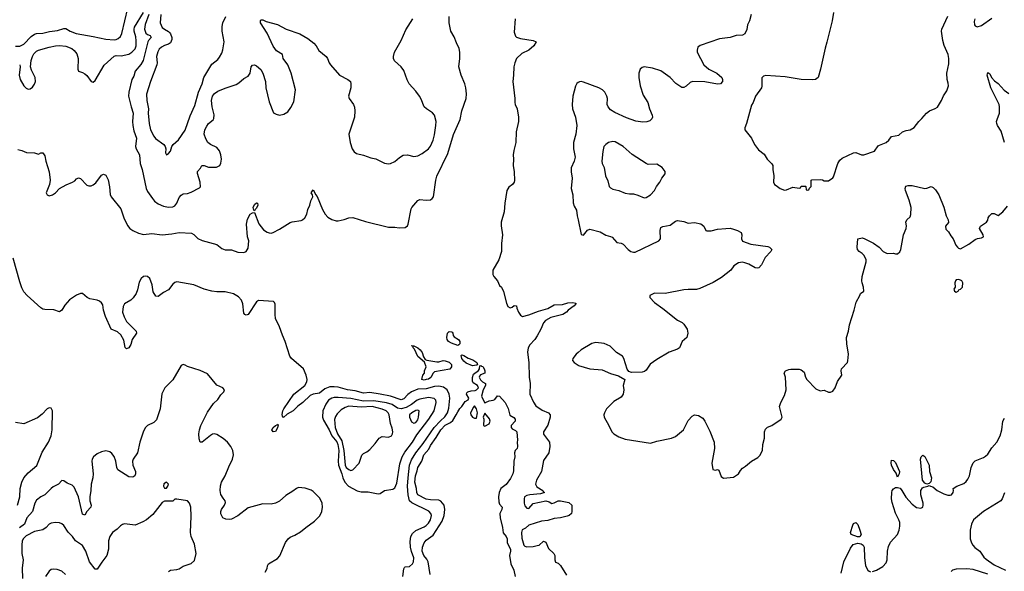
# Model space of a CAD drawing. Header units: inches. Extents: x 2001573 to 2220545, y 644482 to 846830.
# Tile 221 of 256: x 2094669 to 2104068, y 712599 to 717860. Entities that reach past the tile are written whole.
import ezdxf

# ---------------------------------------------------------------- set-up
doc = ezdxf.new("R2010")
doc.units = ezdxf.units.IN
doc.header["$MEASUREMENT"] = 0
doc.layers.add('C0791', color=7, linetype='Continuous')
doc.layers.add('C1701', color=7, linetype='Continuous')

msp = doc.modelspace()

# ---------------------------------------------------------------- linework, layer by layer
at = {"layer": 'C0791', "color": 5}
for points, elevation in [([(2094630, 717609.2), (2094670, 717608.2), (2094710, 717627.9), (2094780, 717700), (2094810, 717721.2), (2094830, 717728.3), (2094890, 717732), (2094952.6, 717747.4), (2095030, 717757.8), (2095090, 717776.5), (2095110, 717775.8), (2095151.6, 717750), (2095208.2, 717730), (2095370, 717701.6), (2095490, 717673.4), (2095570, 717667.8), (2095590, 717670.8), (2095610, 717681.5), (2095630, 717701.1), (2095645.6, 717730), (2095701, 717970)], 340), ([(2094668.9, 717430), (2094674.9, 717410), (2094664.6, 717330), (2094673.7, 717290), (2094710, 717228), (2094730, 717208.2), (2094750, 717197.1), (2094770, 717200.4), (2094790, 717217.6), (2094810, 717244.4), (2094819.8, 717270), (2094817.1, 717310), (2094780.3, 717380.3), (2094772.2, 717410), (2094778.5, 717470), (2094791.3, 717510), (2094804.9, 717535.1), (2094830, 717559.7), (2094850, 717569.1), (2094950, 717599.3), (2095012.3, 717612.3), (2095050, 717615), (2095109, 717609), (2095165.3, 717585.3), (2095190, 717565.5), (2095213.7, 717533.7), (2095227.4, 717490), (2095224, 717390), (2095230.7, 717370.7), (2095270, 717357.3), (2095290, 717344.9), (2095310, 717327.3), (2095350, 717270.8), (2095370, 717264.9), (2095390, 717279.1), (2095474.1, 717425.9), (2095570, 717512.2), (2095590, 717518.4), (2095636.7, 717516.7), (2095710, 717531.7), (2095739.4, 717550), (2095770, 717583.8), (2095779.7, 717610), (2095782.4, 717657.6), (2095778.3, 717698.3), (2095762.7, 717750), (2095761.3, 717770), (2095766.1, 717790), (2095849.9, 717930)], 320), ([(2095900.6, 717910), (2095866.3, 717813.7), (2095859.4, 717770), (2095873.5, 717733.5), (2095890, 717719.2), (2095913.4, 717710), (2095924.5, 717690), (2095898.1, 717661.9), (2095891.4, 717648.6), (2095848.4, 717470), (2095826.6, 717433.4), (2095772.5, 717370), (2095757.2, 717322.8), (2095740.2, 717290), (2095712.1, 717170), (2095709.2, 717130), (2095732.3, 717030), (2095751.3, 716970), (2095746.4, 716890), (2095748.7, 716850), (2095759.8, 716799.8), (2095783.9, 716730), (2095774.9, 716650), (2095780.3, 716630), (2095811.5, 716571.5), (2095818.9, 716490), (2095837.1, 716430), (2095877.8, 716250), (2095890, 716223.1), (2095935.3, 716155.3), (2095957, 716130), (2095990, 716103.6), (2096041.4, 716081.4), (2096090, 716071.1), (2096130, 716076.5), (2096150, 716085.4), (2096169.9, 716110.1), (2096190, 716165.7), (2096210, 716188.1), (2096230, 716198.6), (2096270, 716203.2), (2096304.9, 716215.1), (2096384.5, 716255.5), (2096394.2, 716265.8), (2096392.2, 716310), (2096365.2, 716394.8), (2096367.6, 716412.4), (2096395.1, 716444.9), (2096409.3, 716470), (2096430, 716468.4), (2096470, 716454), (2096547.1, 716452.9), (2096578, 716470), (2096588.4, 716491.6), (2096594, 716530), (2096589.8, 716570), (2096575, 716610), (2096550, 716642.6), (2096489.5, 716670), (2096464.2, 716690), (2096444.7, 716724.7), (2096430.7, 716770), (2096437.4, 716810), (2096454.4, 716845.6), (2096470.7, 716869.3), (2096515.7, 716904.3), (2096523.3, 716916.7), (2096525.5, 716954.5), (2096507.4, 717030), (2096501.2, 717090), (2096509.1, 717130), (2096530, 717156.5), (2096560.9, 717179.1), (2096630, 717208.9), (2096736.3, 717243.7), (2096762, 717258), (2096810, 717298), (2096850, 717320.7), (2096868.1, 717351.9), (2096879.5, 717410), (2096890, 717426.8), (2096910, 717430.5), (2096930, 717421.6), (2096970, 717385.5), (2096990.2, 717350.2), (2097014.6, 717270), (2097019, 717210), (2097050, 717078), (2097093.4, 716973.4), (2097118.5, 716958.5), (2097150, 716950.7), (2097190, 716959.1), (2097230, 716982), (2097257, 717023), (2097284.6, 717075.4), (2097301.7, 717190), (2097259.7, 717350), (2097228, 717430), (2097182.9, 717490), (2097177.2, 717530), (2097122, 717562), (2097087.9, 717607.9), (2097030.5, 717730.5), (2096968.5, 717830), (2096966.3, 717850), (2096970, 717858.8), (2096990, 717858.4), (2097022.7, 717842.7), (2097130, 717814), (2097212.4, 717770), (2097344.3, 717724.3), (2097420.9, 717680.9), (2097476.7, 717636.7), (2097500.3, 717610), (2097525.8, 717565.8), (2097594.4, 717510), (2097608.5, 717490), (2097623, 717450), (2097635.5, 717430), (2097723, 717330), (2097802.8, 717290), (2097825.5, 717270), (2097830.4, 717250), (2097828.7, 717210), (2097808, 717130), (2097813.4, 717110), (2097857.1, 717050), (2097865.5, 717025.5), (2097868.9, 716990), (2097863.6, 716930), (2097810.4, 716770), (2097822.4, 716690), (2097843, 716630), (2097861.1, 716601.1), (2097885.3, 716585.3), (2097950, 716568.4), (2098022.3, 716542.3), (2098070, 716532.4), (2098150, 716492.2), (2098190, 716485.3), (2098210, 716488.5), (2098250, 716506.7), (2098294.1, 716545.9), (2098330, 716568.5), (2098369.6, 716570.4), (2098430, 716557), (2098470, 716561.7), (2098510, 716583.6), (2098570, 716629.1), (2098590, 716654), (2098615.2, 716710), (2098630, 716760.7), (2098643, 716850), (2098643.7, 716890), (2098627.6, 716950), (2098610, 716972.2), (2098551.5, 717010), (2098531.2, 717030), (2098501.6, 717101.6), (2098485.1, 717130), (2098450, 717179.6), (2098385.6, 717250), (2098367.3, 717287.3), (2098336.6, 717376.6), (2098310, 717409.5), (2098246.9, 717466.9), (2098238.7, 717490), (2098238.7, 717510), (2098248, 717550), (2098310, 717662), (2098355.1, 717764.9), (2098421.5, 717870)], 320), ([(2096016.5, 717910), (2096011.4, 717830), (2096030, 717785.3), (2096050, 717768.9), (2096090, 717749), (2096099.2, 717739.2), (2096110, 717724.9), (2096120.3, 717690), (2096120.5, 717670), (2096110, 717641.1), (2096090, 717626.3), (2096050, 717615.5), (2096021.4, 717598.6), (2096000.8, 717579.2), (2095986.2, 717553.8), (2095975.2, 717510), (2095982.2, 717450), (2095979, 717430), (2095918.2, 717270), (2095880.6, 717150), (2095883, 717090), (2095897.2, 717010), (2095895.3, 716970), (2095904.8, 716870), (2095918.9, 716810), (2095948.9, 716748.9), (2095966.1, 716726.1), (2096043.8, 716670), (2096059.3, 716650), (2096063.8, 716630), (2096062, 716590), (2096070, 716571.3), (2096090, 716582.8), (2096110, 716607.3), (2096122.4, 716650), (2096133, 716670), (2096184.9, 716715.1), (2096250, 716806.4), (2096297.1, 716942.9), (2096339.4, 717040.6), (2096375.7, 717170), (2096411.4, 717250), (2096426.6, 717310), (2096504.5, 717435.5), (2096559.3, 717480.7), (2096577.7, 717502.3), (2096598.2, 717541.8), (2096607.5, 717572.5), (2096619.8, 717650), (2096602.8, 717750), (2096603.1, 717796.9), (2096608.7, 717831.3), (2096637, 717890)], 340), ([(2094650, 716621.1), (2094690, 716613.7), (2094735.3, 716595.3), (2094810.6, 716590.6), (2094850, 716578), (2094869.5, 716590.5), (2094890, 716590.7), (2094910, 716562), (2094917.1, 716510), (2094949.1, 716409.1), (2094960.3, 716330), (2094954, 716290), (2094922.6, 716210), (2094930, 716188.5), (2094950, 716181.1), (2094983.7, 716190), (2095009.6, 716210), (2095048.4, 716251.6), (2095113.1, 716286.9), (2095172.3, 716310), (2095195, 716325), (2095210, 716342), (2095230, 716352.7), (2095250, 716344.4), (2095310, 716283.1), (2095330, 716274.3), (2095350, 716275.3), (2095370, 716284), (2095395.3, 716304.7), (2095450, 716379.1), (2095470, 716386.8), (2095490, 716376), (2095513.7, 716333.7), (2095527, 716267), (2095532.9, 716192.9), (2095541.2, 716170), (2095635.8, 716055.8), (2095661.6, 715970), (2095696.6, 715896.6), (2095720.2, 715870), (2095749.5, 715849.5), (2095802.9, 715822.9), (2095850, 715811.5), (2095930, 715819.8), (2096030, 715809), (2096122.7, 715817.3), (2096190, 715832.2), (2096310, 715822.8), (2096330, 715811.8), (2096370, 715772.5), (2096410, 715753.7), (2096550, 715717), (2096599.6, 715679.6), (2096630, 715665.5), (2096690, 715665.4), (2096750, 715642.3), (2096810, 715640.4), (2096830, 715650.5), (2096850, 715682.8), (2096855.8, 715750), (2096845, 715790), (2096833.2, 715910), (2096842.7, 715957.3), (2096870, 716004), (2096890, 716018), (2096910, 716022), (2096953.4, 715913.4), (2096997.1, 715857.1), (2097030, 715833.7), (2097050, 715827), (2097070, 715825.3), (2097090, 715830.4), (2097150, 715861.7), (2097250, 715924.9), (2097270, 715934), (2097355.3, 715944.7), (2097370, 715950.8), (2097390, 715970.8), (2097410, 716004.7), (2097420.7, 716050), (2097439.6, 716090), (2097448.8, 716131.2), (2097466, 716170), (2097462.9, 716190), (2097452.7, 716210), (2097470, 716238), (2097487.3, 716210), (2097492, 716192), (2097510, 716173.4), (2097559.7, 716050), (2097584.2, 716004.2), (2097610, 715976.1), (2097650, 715953.8), (2097690, 715942.3), (2097710, 715941.6), (2097765.3, 715954.7), (2097810, 715971.6), (2097850, 715975.3), (2097970, 715934.4), (2098190, 715881.6), (2098250, 715883), (2098290, 715875.5), (2098350, 715879.1), (2098370, 715894), (2098378.7, 715910), (2098404.6, 716055.4), (2098411.4, 716070), (2098450, 716115), (2098470, 716135.5), (2098490, 716145.4), (2098550, 716139.5), (2098590, 716143.5), (2098606.2, 716153.8), (2098617.7, 716170), (2098640.1, 716330), (2098650, 716369.2), (2098755.4, 716584.6), (2098810, 716766.7), (2098873.7, 716910), (2098889.2, 716990), (2098930.6, 717110), (2098934.6, 717154.6), (2098927.9, 717210), (2098918.5, 717250), (2098884.4, 717330), (2098860.3, 717410), (2098870.7, 717490.7), (2098871.2, 717550), (2098865.4, 717585.4), (2098838.5, 717638.5), (2098816.6, 717696.6), (2098786, 717750), (2098767.9, 717830), (2098769.9, 717890)], 280), ([(2099398.5, 717870), (2099390, 717742), (2099403.4, 717703.4), (2099413, 717693), (2099450, 717680.5), (2099570, 717661.6), (2099598, 717650), (2099576.4, 717610), (2099528, 717570), (2099462.9, 717537.1), (2099412.4, 717490), (2099394.6, 717450), (2099384.9, 717410), (2099383.6, 717330), (2099377, 717270), (2099395.5, 717110), (2099394.9, 717070), (2099398, 717050), (2099419.5, 717010), (2099432, 716930), (2099430.4, 716890), (2099408.2, 716790), (2099406, 716690), (2099385.8, 716614.2), (2099379.3, 716570), (2099384, 716530), (2099380.4, 716470), (2099390.2, 716410.2), (2099392, 716328), (2099388.4, 716310), (2099372.2, 716290), (2099337.4, 716262.6), (2099318.4, 716230), (2099298.8, 716110), (2099292.8, 716027.2), (2099265.7, 715930), (2099266, 715894), (2099277.8, 715810), (2099266.9, 715726.9), (2099266.9, 715650), (2099244, 715570), (2099184.4, 715470), (2099186, 715430), (2099196.3, 715410), (2099228.8, 715368.8), (2099250, 715326), (2099268, 715308), (2099288.5, 715268.5), (2099316.5, 715156.5), (2099330, 715124), (2099350, 715110.7), (2099370, 715118.8), (2099390, 715134.9), (2099410.4, 715130.4), (2099414, 715110), (2099430.4, 715070), (2099450, 715042.4), (2099467.7, 715030), (2099530, 715044.5), (2099620.5, 715079.5), (2099710, 715104.6), (2099770, 715141.6), (2099850, 715144.4), (2099901.7, 715158.3), (2099950, 715162.8), (2099978, 715158), (2099979.1, 715150), (2099962.4, 715130), (2099905.5, 715090), (2099890, 715069.6), (2099854, 715050), (2099740.5, 715019.5), (2099688.2, 714991.8), (2099669.1, 714970), (2099644.9, 714910), (2099610, 714843.6), (2099586, 714810), (2099539.7, 714760.3), (2099524, 714730), (2099516.9, 714690), (2099530.2, 714590), (2099533.8, 714450), (2099542.6, 714390), (2099539.6, 714290), (2099573.2, 714213.2), (2099596.7, 714176.7), (2099656.5, 714136.5), (2099716.4, 714110), (2099732.8, 714090), (2099732.2, 714070), (2099710, 713992.7), (2099669, 713930), (2099670, 713907.7), (2099725.7, 713830), (2099730.2, 713790.2), (2099719, 713730), (2099670, 713657), (2099649.3, 713550), (2099603.6, 713470), (2099591.7, 713430), (2099605.7, 713405.7), (2099661.6, 713370), (2099670, 713354.8), (2099678, 713350), (2099641.4, 713338.6), (2099538, 713330), (2099510, 713322.7), (2099488, 713310), (2099483.6, 713290), (2099484.2, 713250), (2099490, 713224), (2099510, 713202), (2099530, 713199.3), (2099570, 713247.3), (2099690, 713270.7), (2099722.5, 713262.5), (2099750, 713247.3), (2099770, 713250.8), (2099810, 713270.8), (2099830, 713270.8), (2099910, 713254.8), (2099938.8, 713230), (2099939.3, 713170), (2099935.5, 713150), (2099914, 713130), (2099895.5, 713124.5), (2099830, 713109), (2099770, 713101.4), (2099710, 713083.5), (2099650, 713076.4), (2099530, 713038.4), (2099498.8, 713010), (2099466.8, 712993.2), (2099459.7, 712970), (2099463.4, 712916.6), (2099480.4, 712850), (2099490, 712839.4), (2099510, 712833.3), (2099570, 712835.7), (2099610, 712843.8), (2099626.6, 712850), (2099670, 712885.3), (2099690, 712877.6), (2099718.1, 712818.1), (2099768.4, 712770), (2099776.3, 712750), (2099778, 712710), (2099785.4, 712685.4), (2099810, 712676), (2099830, 712654.8), (2099890, 712562.8)], 280), ([(2100000, 717260.3), (2099987.4, 717252.6), (2099974.4, 717225.6), (2099950.3, 717130), (2099942.3, 717050), (2099946, 717010), (2099973.4, 716930), (2099987.8, 716850), (2099978.9, 716770), (2099954.6, 716690), (2099954.9, 716630), (2099971.7, 716550), (2099961.1, 716510), (2099933.5, 716446.5), (2099933.7, 716410), (2099942.6, 716350), (2099932.9, 716250), (2099948.3, 716190), (2099952.7, 716112.7), (2099962.3, 716082.3), (2099984.9, 716044.9), (2099991.8, 715990), (2100000, 715952)], 320), ([(2098327.7, 712550), (2098336.9, 712623.1), (2098343.3, 712636.7), (2098350, 712642), (2098390, 712644.4), (2098419.2, 712670), (2098428.5, 712690), (2098430.8, 712729.2), (2098408.1, 712788.1), (2098398.6, 712830), (2098395.4, 712884.6), (2098402.3, 712930), (2098420.3, 712959.7), (2098450, 712988.7), (2098530, 713021.9), (2098550, 713035.4), (2098570, 713057.2), (2098590, 713089.1), (2098599.2, 713130), (2098594.6, 713150), (2098573.4, 713173.4), (2098411.7, 713251.7), (2098390, 713272.5), (2098376.3, 713330), (2098370.9, 713410.9), (2098375.9, 713490), (2098391.3, 713610), (2098410, 713661), (2098449.6, 713730), (2098521.7, 713818.3), (2098626.7, 713970), (2098685, 714035), (2098726.9, 714073.1), (2098752.4, 714110), (2098764.8, 714155.2), (2098776.2, 714250), (2098769.9, 714290), (2098750, 714328.8), (2098715.1, 714355.1), (2098670, 714365.1), (2098630, 714360.4), (2098550, 714340.4), (2098470, 714335.9), (2098410, 714309.7), (2098375.5, 714284.5), (2098336.5, 714243.5), (2098310, 714233.8), (2098210, 714268.6), (2098110, 714289), (2098010, 714304.5), (2097950, 714298.3), (2097870, 714320.1), (2097798, 714330), (2097710, 714354.1), (2097670, 714360.2), (2097630, 714357.7), (2097581.9, 714338.1), (2097530, 714299.2), (2097470, 714289.4), (2097442.9, 714277.1), (2097373.3, 714210), (2097324.7, 714175.3), (2097281.1, 714130), (2097222.5, 714097.5), (2097187.2, 714067.2), (2097178, 714078), (2097174.2, 714094.2), (2097179.8, 714130), (2097190.8, 714150), (2097286.4, 714290), (2097390, 714371.9), (2097410, 714407.4), (2097412.5, 714430), (2097404.7, 714470), (2097377.6, 714530), (2097263.1, 714630), (2097246.4, 714650), (2097204.8, 714790), (2097177.5, 714850), (2097150.3, 714930), (2097110.9, 715010), (2097106.6, 715050), (2097108.2, 715148.2), (2097102.7, 715162.7), (2097092.6, 715172.6), (2096950, 715181.3), (2096931.1, 715168.9), (2096850.3, 715050), (2096830, 715041.3), (2096817, 715050), (2096810, 715061.2), (2096798.7, 715150), (2096785.7, 715185.7), (2096756.9, 715216.9), (2096710, 715245.3), (2096630, 715265.2), (2096550, 715264.9), (2096502.7, 715270), (2096430, 715289.1), (2096331.1, 715331.1), (2096170, 715359.7), (2096150, 715353.3), (2096130, 715338.4), (2096090, 715284.2), (2096040.3, 715259.7), (2095990, 715221.2), (2095970, 715222), (2095943.8, 715263.8), (2095933.7, 715330), (2095910.8, 715390.8), (2095890, 715409.6), (2095870, 715413.3), (2095850, 715409.6), (2095830, 715391.8), (2095810, 715358), (2095794.8, 715285.2), (2095780.3, 715250), (2095752.2, 715207.8), (2095730, 715184.2), (2095669.4, 715150.6), (2095655.6, 715124.4), (2095651, 715070), (2095664.9, 715024.9), (2095690, 714983.1), (2095780.3, 714890), (2095782.6, 714870), (2095741.6, 714810), (2095730, 714762), (2095710, 714729.3), (2095690, 714722), (2095675.3, 714735.3), (2095663.8, 714803.8), (2095634.8, 714854.8), (2095601.7, 714881.7), (2095542.8, 714910), (2095488.2, 715030), (2095470, 715089.6), (2095461.3, 715141.3), (2095450, 715160.4), (2095430, 715176.8), (2095410, 715185.1), (2095337.5, 715197.5), (2095312.7, 715210), (2095270, 715249.2), (2095249.1, 715249.1), (2095210, 715232.3), (2095146, 715190), (2095100.9, 715139.1), (2095070, 715089), (2095050, 715075.3), (2094994.5, 715094.5), (2094910, 715095.1), (2094890, 715100.9), (2094870, 715113.2), (2094739.5, 715230), (2094710, 715263.7), (2094690, 715303.7), (2094670, 715359.5), (2094605.6, 715585.6)], 280), ([(2100000, 714686), (2099981.3, 714670), (2099950.7, 714630), (2099947.3, 714610), (2099962.8, 714590), (2100000, 714564.6)], 320), ([(2097012, 712590), (2097030, 712624.7), (2097035.1, 712650), (2097045.2, 712670), (2097130, 712721.6), (2097152.6, 712747.4), (2097206.9, 712873.1), (2097231.8, 712910), (2097250, 712923.7), (2097296.6, 712943.4), (2097350, 712974.4), (2097401.8, 713018.2), (2097483.5, 713076.5), (2097532.7, 713127.3), (2097551.8, 713170), (2097558.7, 713210), (2097555.8, 713250), (2097535.2, 713295.2), (2097470, 713360.9), (2097450, 713374.5), (2097393.1, 713393.1), (2097330, 713398), (2097310, 713389.3), (2097278, 713362), (2097210, 713322.9), (2097150, 713269.5), (2097110.3, 713249.7), (2097070, 713239.6), (2096990, 713242.6), (2096850, 713204.2), (2096750.2, 713129.8), (2096690, 713097.4), (2096670, 713094.3), (2096638, 713098), (2096609.7, 713109.7), (2096587.8, 713147.8), (2096589.6, 713169.6), (2096596.3, 713190), (2096624.2, 713230), (2096634.5, 713254.5), (2096631.8, 713270), (2096610, 713296.2), (2096590.7, 713330.7), (2096582.8, 713370), (2096585.8, 713414.2), (2096595.8, 713450), (2096632, 713510), (2096664.5, 713595.5), (2096700.4, 713670), (2096708.5, 713710), (2096704.4, 713750), (2096684.4, 713790), (2096654, 713830), (2096610, 713867.4), (2096550, 713904.7), (2096530, 713909.7), (2096510, 713906.2), (2096490, 713895.3), (2096410, 713831.3), (2096391.8, 713831.8), (2096381.8, 713861.8), (2096379.8, 713910), (2096384.7, 713950), (2096398, 713990), (2096463.2, 714116.8), (2096520.7, 714199.3), (2096561, 714239), (2096590, 714282.8), (2096619, 714310), (2096624, 714330), (2096608.7, 714350), (2096550, 714374), (2096462.9, 714482.9), (2096393.1, 714513.1), (2096271.3, 714551.3), (2096250, 714566.6), (2096230, 714572.7), (2096210, 714562.7), (2096130, 714425.1), (2096054.9, 714350), (2096026.8, 714293.2), (2096010, 714148), (2095974.7, 714045.3), (2095950, 714017.6), (2095890, 713989.5), (2095870.5, 713970), (2095850, 713937.2), (2095814.9, 713830), (2095793.4, 713730), (2095753.4, 713670), (2095746.8, 713650), (2095749.3, 713610), (2095773.7, 713550), (2095775, 713530), (2095768.8, 713510), (2095750, 713497.2), (2095710, 713501.7), (2095606.3, 713566.3), (2095596.5, 713590), (2095585.3, 713650), (2095570, 713695.1), (2095550, 713722.7), (2095530, 713739.3), (2095490, 713749.3), (2095450, 713739), (2095410, 713719.3), (2095374, 713690), (2095362, 713670), (2095358, 713650), (2095370.2, 713530), (2095366, 713490), (2095351, 713430), (2095348, 713370), (2095337.2, 713310), (2095339, 713270), (2095352.4, 713230), (2095349.1, 713210.9), (2095311.5, 713170), (2095290, 713133.2), (2095270, 713142.7), (2095229, 713309), (2095190, 713401.1), (2095170, 713419.7), (2095120.8, 713440.8), (2095090, 713461.2), (2095070, 713464), (2095040.7, 713430), (2094990, 713406), (2094970, 713389.7), (2094910, 713327.8), (2094870, 713309.6), (2094830, 713277.2), (2094813.4, 713250), (2094790.1, 713169.9), (2094738.5, 713110), (2094715.3, 713050), (2094666.7, 713013.3)], 320), ([(2098588.5, 712568.5), (2098567.6, 712690), (2098555.8, 712715.8), (2098528.5, 712750), (2098512, 712790), (2098514.7, 712830), (2098531.1, 712870), (2098550, 712895.3), (2098615.7, 712944.3), (2098701.5, 713078.5), (2098722.3, 713130), (2098727.9, 713190), (2098720.3, 713230), (2098689.2, 713269.2), (2098670, 713277.8), (2098590, 713279.3), (2098550, 713286.3), (2098469.8, 713330), (2098460.4, 713350), (2098456.8, 713390), (2098441.5, 713450), (2098447.4, 713510), (2098463.7, 713556.3), (2098470, 713590.7), (2098508.8, 713651.2), (2098527.9, 713710), (2098574.8, 713765.2), (2098590, 713798.3), (2098644.3, 713875.7), (2098689.1, 713950), (2098730, 713993.8), (2098780.1, 714019.9), (2098802.3, 714037.7), (2098837, 714090), (2098850, 714121), (2098870, 714152), (2098890, 714172), (2098922, 714218), (2098950, 714234), (2098958, 714250), (2098935.3, 714290), (2098938, 714302), (2098946, 714310), (2098978.6, 714321.4), (2099016, 714324), (2099030, 714330.7), (2099049.3, 714350), (2099039.3, 714370), (2098998, 714398), (2098991.5, 714411.5), (2098991.5, 714448.5), (2099002, 714478), (2099050, 714514.8), (2099057.6, 714530), (2099062, 714558), (2099070, 714562.8), (2099076.1, 714556.1), (2099090, 714553.1), (2099104.2, 714530), (2099110.2, 714509.8), (2099110, 714489.3), (2099068.3, 714471.7), (2099058.8, 714461.2), (2099056, 714450), (2099066.8, 714426.8), (2099086.8, 714406.8), (2099116, 714390), (2099116, 714370), (2099094, 714330), (2099078.8, 714270), (2099110, 714202), (2099115.3, 714210), (2099150, 714224.9), (2099189.5, 714230.5), (2099203.2, 714236.8), (2099230, 714272), (2099250, 714271), (2099303, 714210), (2099331.4, 714151.4), (2099349.1, 714089.1), (2099384.9, 714064.9), (2099398, 714050), (2099398, 714030), (2099360.5, 713990), (2099362, 713970), (2099370, 713958.8), (2099402, 713942), (2099414.8, 713930), (2099421.6, 713850), (2099418, 713830), (2099420.7, 713790), (2099417.3, 713770), (2099398.8, 713750), (2099391, 713730), (2099396, 713690), (2099384.9, 713650), (2099381.4, 713558.6), (2099376.3, 713530), (2099354.6, 713485.4), (2099311.9, 713428.1), (2099260.7, 713390), (2099244.9, 713350), (2099239.1, 713310), (2099242.8, 713262.8), (2099250, 713241), (2099274, 713210), (2099270.8, 713190), (2099253, 713150), (2099254.4, 713110), (2099278, 713018), (2099285.1, 712965.1), (2099312.2, 712930), (2099321.3, 712910), (2099323.1, 712870), (2099355, 712810), (2099354.7, 712790), (2099344.6, 712750), (2099358, 712670), (2099387.2, 712610), (2099398, 712550)], 260), ([(2094647.8, 713230), (2094670.8, 713310), (2094674.8, 713390), (2094689.5, 713450), (2094709.2, 713490), (2094750, 713539.6), (2094832.8, 713607.2), (2094883.4, 713736.6), (2094945.3, 713830), (2094969.8, 713890), (2094979.7, 713950), (2094983.7, 714130), (2094970, 714154), (2094950, 714159.3), (2094930, 714149.3), (2094883.4, 714096.6), (2094837.9, 714062.1), (2094710, 714005.1), (2094630, 714017.7)], 320), ([(2096090, 712598), (2096110, 712610.4), (2096170, 712616.4), (2096190, 712623.8), (2096230, 712648.4), (2096305.4, 712674.6), (2096336.3, 712703.7), (2096354.5, 712770), (2096336.6, 712856.6), (2096307, 712930), (2096298, 712970), (2096306.2, 713126.2), (2096302, 713210), (2096289.4, 713250), (2096270, 713272.7), (2096170, 713288.7), (2096150, 713288), (2096130, 713268), (2096050, 713268.7), (2096030, 713255.3), (2095939.3, 713140.7), (2095878, 713090), (2095844.7, 713070), (2095770, 713039.3), (2095670, 713052), (2095650, 713046), (2095630, 713033.2), (2095599.2, 713000.8), (2095556.3, 712970), (2095530.5, 712930), (2095516.5, 712890), (2095516.5, 712810), (2095500.8, 712750), (2095452.5, 712687.5), (2095410, 712618.4), (2095390, 712618.4), (2095335, 712690), (2095301.1, 712790), (2095270, 712845.4), (2095201.7, 712890), (2095174, 712930), (2095132.7, 712972.7), (2095090, 713036.2), (2095072.1, 713052.1), (2095050, 713061.6), (2095010, 713063.6), (2094970, 713056.9), (2094950, 713047.6), (2094922, 713018), (2094890, 712995.6), (2094810, 712979.3), (2094730, 712936.4), (2094702.6, 712910), (2094692.8, 712887.2), (2094689.6, 712850.4), (2094690.8, 712770), (2094702.9, 712710), (2094692.5, 712630), (2094696.9, 712530)], 340), ([(2095106, 712570), (2095070, 712600.9), (2095025.2, 712614.8), (2094990, 712619.5), (2094970, 712617), (2094950, 712601.2), (2094915.5, 712550)], 360)]:
    msp.add_lwpolyline(points, dxfattribs=dict(at, elevation=elevation))
for points, elevation in [([(2096910, 716038), (2096904, 716044), (2096898, 716070), (2096910, 716099.1), (2096930, 716114), (2096938.8, 716110), (2096942.4, 716090), (2096930, 716061.2), (2096916, 716050)], 280), ([(2098850, 714753.2), (2098790, 714774), (2098764, 714790), (2098749.3, 714810), (2098746, 714830), (2098754, 714870), (2098770, 714886), (2098790, 714884.7), (2098798.8, 714878.8), (2098804.7, 714870), (2098807.1, 714847.1), (2098815.3, 714835.3), (2098858, 714810), (2098870.5, 714790.5), (2098870, 714768), (2098862, 714758)], 260), ([(2098670, 714597.1), (2098710, 714610.8), (2098730, 714607.3), (2098770, 714594), (2098790, 714571.3), (2098790.4, 714549.6), (2098773.8, 714526.2), (2098630, 714502.4), (2098614.9, 714490), (2098593.3, 714446.7), (2098570, 714432.3), (2098550, 714427.3), (2098530, 714421.2), (2098508, 714430), (2098518, 714470), (2098532.5, 714487.5), (2098534, 714510), (2098548, 714550), (2098534, 714594), (2098469.3, 714649.3), (2098438, 714718), (2098424, 714730), (2098426, 714746), (2098414, 714746), (2098410, 714754), (2098430, 714751), (2098470, 714730.6), (2098490.4, 714710.4), (2098510, 714686), (2098524.5, 714644.5), (2098540.5, 714620.5), (2098554.4, 714614.4), (2098650, 714597.4)], 260), ([(2098990, 714559.5), (2098930, 714585.1), (2098910, 714602), (2098890, 714629.4), (2098882.7, 714657.3), (2098890, 714664.7), (2098910, 714658.8), (2098950, 714630.7), (2098995.1, 714615.1), (2099033.4, 714590), (2099038, 714570), (2099030, 714565.2)], 260), ([(2098570, 714256.2), (2098490, 714241.2), (2098462, 714230), (2098408.5, 714191.5), (2098357.4, 714162.6), (2098310, 714147.3), (2098276.7, 714156.7), (2098223.6, 714190), (2098170, 714204.5), (2098050, 714223.7), (2097950, 714222.2), (2097830, 714246.2), (2097710, 714255.6), (2097670, 714255.5), (2097648.9, 714250), (2097618, 714230), (2097590, 714194.6), (2097562.1, 714130), (2097559.9, 714070), (2097570, 714041), (2097624, 713950), (2097648.9, 713890), (2097694.9, 713834.9), (2097706, 713810), (2097716.8, 713750), (2097709.2, 713650), (2097712.4, 713610), (2097744.3, 713530), (2097752.2, 713490), (2097771.6, 713450), (2097806.8, 713410), (2097890, 713365.2), (2097930, 713357.8), (2097995.7, 713355.7), (2098090, 713338.4), (2098110, 713342.3), (2098150, 713368.9), (2098230, 713381.6), (2098250, 713394.9), (2098270, 713441.3), (2098296.7, 713623.3), (2098319.5, 713690), (2098345.4, 713734.6), (2098417.9, 713830), (2098460.1, 713899.9), (2098574.2, 714050), (2098624.4, 714130), (2098644.8, 714210), (2098642, 714230), (2098626.6, 714246.6)], 320), ([(2097810, 714173.1), (2097777.1, 714162.9), (2097739.2, 714140.8), (2097699.6, 714100.4), (2097683.6, 714076.4), (2097672.8, 714047.2), (2097680.5, 713970), (2097701.4, 713910), (2097744.2, 713844.2), (2097762, 713750), (2097776.6, 713610), (2097787.1, 713590), (2097810, 713569.4), (2097830, 713561.6), (2097850, 713565.8), (2097909.8, 713630.2), (2097933.7, 713706.3), (2097950, 713721.6), (2097982.3, 713737.7), (2098010, 713760.5), (2098062.7, 713817.3), (2098099.6, 713870), (2098130, 713884.2), (2098190, 713878), (2098217.6, 713890), (2098227.8, 713910), (2098229.6, 713930), (2098223.6, 713963.6), (2098210, 714008.7), (2098194.7, 714090), (2098186, 714110), (2098168.9, 714130), (2098130, 714147), (2098032.5, 714172.5), (2097930, 714164.2)], 340), ([(2099010, 714178), (2098996.9, 714163.1), (2098971.6, 714108.4), (2098976, 714090), (2098991.3, 714070), (2099010, 714058.8), (2099030, 714061), (2099039.6, 714110), (2099030, 714148)], 260), ([(2098470, 714136.9), (2098450, 714131.6), (2098412.7, 714110), (2098390.5, 714090), (2098390.7, 714070), (2098410, 714024.7), (2098430, 714011), (2098450, 714019.1), (2098470, 714044), (2098476.9, 714070), (2098480.9, 714130)], 340), ([(2099110, 714108.7), (2099093, 714070), (2099098.4, 714050), (2099098, 713990), (2099110, 713984.9), (2099150, 714004.9), (2099159.6, 714030), (2099152.5, 714052.5)], 260), ([(2097090, 713928.8), (2097074.7, 713950), (2097087.2, 713970), (2097110, 713988.4), (2097125.3, 713994.7), (2097130, 714002), (2097137.6, 713997.6), (2097130, 713967), (2097110, 713931.8)], 280), ([(2096070, 713448), (2096045.8, 713434.2), (2096041, 713410), (2096050, 713392), (2096070, 713392), (2096082, 713410), (2096088, 713430)], 340)]:
    msp.add_lwpolyline(points, close=True, dxfattribs=dict(at, elevation=elevation))
at = {"layer": 'C1701', "color": 5}
for points, elevation in [([(2101653.1, 717910), (2101636.2, 717850), (2101618, 717810), (2101610, 717767.6), (2101590, 717725.2), (2101570, 717712.1), (2101509.4, 717710.6), (2101449.8, 717689.8), (2101350, 717676.5), (2101165.4, 717614.6), (2101143.1, 717596.9), (2101135.5, 717570), (2101137.1, 717550), (2101201.2, 717430), (2101247, 717387), (2101323.1, 717350), (2101372, 717310), (2101379.5, 717290), (2101377.6, 717270), (2101358.8, 717250), (2101330, 717246), (2101210, 717267.6), (2101090.4, 717269.6), (2101070, 717260.7), (2101030, 717225.1), (2101010, 717214.5), (2100990, 717215.1), (2100931.7, 717251.7), (2100878, 717310), (2100790, 717372.8), (2100710, 717397.7), (2100630.6, 717409.4), (2100610, 717405.2), (2100591, 717390), (2100580.5, 717350), (2100580.4, 717310), (2100590.5, 717229.5), (2100622, 717142), (2100663.8, 717070), (2100680.4, 717010), (2100707.7, 716950), (2100710.5, 716930), (2100704.9, 716915.1), (2100684.9, 716895.1), (2100654.2, 716885.8), (2100616.5, 716883.5), (2100550, 716892.6), (2100463.1, 716923.1), (2100350, 716974.3), (2100310, 717001.6), (2100287.8, 717030), (2100278, 717050), (2100279.6, 717110), (2100275.1, 717130), (2100253.3, 717170), (2100232, 717190), (2100197.2, 717210), (2100050, 717264.7), (2100030, 717269.6), (2100012.2, 717267.8), (2100000, 717260.3)], 320), ([(2102439.1, 717930), (2102424, 717850), (2102375.2, 717644.8), (2102357.3, 717590), (2102312.8, 717387.2), (2102290.7, 717310), (2102279.9, 717300.1), (2102266.8, 717290), (2102234.2, 717285.8), (2102130, 717289.5), (2101975.4, 717315.4), (2101793, 717327), (2101770, 717322.9), (2101753.7, 717306.3), (2101754.2, 717225.8), (2101748.8, 717210), (2101692.7, 717130), (2101670.6, 717070), (2101654.6, 717045.4), (2101606.8, 716870), (2101590.8, 716830), (2101591, 716810), (2101656.3, 716730), (2101684.9, 716670), (2101720.7, 716620.7), (2101776.4, 716576.4), (2101804.9, 716530), (2101850, 716486.8), (2101858.4, 716470), (2101858.4, 716430), (2101868.4, 716370), (2101863.7, 716310), (2101874.9, 716290), (2101890, 716277.6), (2101930, 716250.4), (2101970, 716234.9), (2101990, 716236.3), (2102050, 716262), (2102110, 716254), (2102122, 716258), (2102130, 716274), (2102170, 716274), (2102174, 716270), (2102178, 716238), (2102190, 716234), (2102202, 716238), (2102207.3, 716252.7), (2102226, 716270), (2102226, 716330), (2102230, 716334), (2102310, 716336), (2102333.4, 716333.4), (2102350, 716322), (2102390, 716322), (2102430, 716351), (2102438, 716362), (2102479.1, 716490), (2102499, 716521), (2102520, 716540), (2102630, 716589.1), (2102652.3, 716592.3), (2102706, 716570), (2102726, 716570), (2102830, 716606), (2102863.9, 716656.1), (2102875.3, 716664.7), (2102941.2, 716690), (2102966, 716710), (2102992.5, 716747.5), (2103062, 716758), (2103095.3, 716790), (2103130, 716804), (2103170, 716810.7), (2103207.7, 716832.3), (2103252.3, 716890), (2103282, 716918), (2103325.2, 716970), (2103353.2, 716990), (2103407.7, 717012.3), (2103430, 717027.3), (2103469.4, 717090), (2103486.7, 717133.3), (2103518.6, 717181.4), (2103534, 717230), (2103533.8, 717253.8), (2103522.7, 717290), (2103518, 717350), (2103539.3, 717440.7), (2103538.7, 717490), (2103531.2, 717530), (2103495.2, 717615.2), (2103481.1, 717661.1), (2103469.6, 717750), (2103471.3, 717770), (2103530, 717892.7)], 340), ([(2103786, 717870), (2103781.7, 717841.7), (2103784.9, 717810), (2103790, 717802.4), (2103810, 717792.9), (2103850, 717806.3), (2103950, 717876)], 340), ([(2104068.8, 716690), (2104036.6, 716796.6), (2104002.9, 716850), (2103995.6, 716870), (2103994, 716890), (2103998.4, 716910), (2104022, 716970), (2104023.6, 717030), (2104018.3, 717050), (2103938.9, 717210), (2103903.7, 717330), (2103910, 717358), (2103930, 717344.7), (2103946, 717310), (2103975.9, 717275.9), (2104010, 717250.3), (2104067.4, 717187.4), (2104110, 717156.2)], 320), ([(2100000, 714564.6), (2100002.8, 714562.8), (2100110, 714531.8), (2100230, 714521.3), (2100310, 714485.7), (2100385.1, 714465.1), (2100444.7, 714430), (2100430.8, 714370), (2100434.8, 714330), (2100430, 714289), (2100410, 714261.2), (2100341.6, 714218.4), (2100270.8, 714150), (2100250.7, 714110), (2100245.5, 714090), (2100247.7, 714070), (2100294.4, 713990), (2100321.3, 713930), (2100339.3, 713910), (2100390, 713880.3), (2100450, 713859.6), (2100690, 713820.4), (2100750, 713840.3), (2100891.9, 713868.1), (2100930, 713884.9), (2101006, 713950), (2101050, 714036), (2101090, 714078.8), (2101110, 714090.8), (2101150, 714086), (2101190, 714061), (2101210, 714031.3), (2101256.7, 713936.7), (2101298.4, 713830), (2101302.6, 713770), (2101276.3, 713630), (2101286.8, 713570), (2101310, 713562.8), (2101330, 713570.8), (2101343.5, 713563.5), (2101364.9, 713504.9), (2101388, 713488), (2101484.1, 713495.9), (2101531.4, 713528.6), (2101550, 713561), (2101570, 713582.8), (2101599.1, 713600.9), (2101654, 713650), (2101715.6, 713684.4), (2101735.1, 713704.9), (2101758.4, 713750), (2101762.4, 713810), (2101777.6, 713870), (2101779.5, 713930), (2101790, 713956), (2101807.3, 713972.7), (2101850, 713990.5), (2101938, 714050), (2101946.6, 714070), (2101921.3, 714170), (2101934.7, 714210), (2101970, 714276.3), (2101985.8, 714330), (2101980.4, 714450), (2101966, 714490), (2101980.5, 714510), (2102010, 714524.5), (2102031.4, 714528.6), (2102108.3, 714528.3), (2102130, 714522.3), (2102157.3, 714497.3), (2102171.7, 714450), (2102184.6, 714430), (2102270, 714340.4), (2102310, 714322), (2102350, 714326.8), (2102390, 714307.7), (2102410, 714307.7), (2102430, 714317.3), (2102454.5, 714350), (2102476.2, 714410), (2102517.6, 714470), (2102509.5, 714510), (2102514.5, 714530), (2102569.7, 714590), (2102574.7, 714605.3), (2102579.8, 714670), (2102564.5, 714770), (2102562.2, 714830), (2102581.1, 714890), (2102589.7, 714950.3), (2102634, 715090), (2102652.7, 715167.3), (2102689, 715230), (2102695.3, 715250), (2102728.7, 715271.3), (2102725.1, 715310), (2102711.5, 715350), (2102709.6, 715370.4), (2102712.7, 715410), (2102748, 715550), (2102748.2, 715570), (2102729.6, 715610), (2102710, 715631.8), (2102682.7, 715650), (2102667.6, 715670), (2102664.7, 715690), (2102669, 715770), (2102710, 715780.7), (2102730, 715774.9), (2102818, 715730), (2102874, 715690), (2102911, 715650), (2102950, 715630.6), (2103010, 715633.4), (2103030, 715627.3), (2103050, 715627.7), (2103070, 715646.8), (2103079.5, 715670), (2103106.6, 715810), (2103132.8, 715870), (2103134.3, 715894.3), (2103127.3, 715930), (2103138.4, 715950), (2103170, 715980.4), (2103177.1, 716002.9), (2103180.6, 716070), (2103159.7, 716139.7), (2103123.5, 716230), (2103121.1, 716250), (2103127.1, 716272.9), (2103150, 716279.5), (2103190, 716280.3), (2103310, 716250.4), (2103330, 716253.4), (2103370, 716270.6), (2103390, 716259.1), (2103410, 716239.1), (2103442, 716190), (2103491.8, 716071.8), (2103512.2, 715990), (2103533.4, 715950), (2103535.2, 715924.8), (2103508.2, 715890), (2103510, 715862), (2103535.5, 715835.5), (2103557.6, 715797.6), (2103580.7, 715770), (2103606, 715710), (2103621, 715690), (2103630, 715681), (2103650, 715676), (2103730, 715719.1), (2103790, 715762.4), (2103813, 715773), (2103850, 715778.8), (2103868.7, 715790), (2103866, 715810), (2103832.3, 715870), (2103839.3, 715890), (2103899.3, 715930), (2103911.6, 715948.4), (2103915.1, 715970), (2103926, 715990), (2103949.6, 716010.4), (2103970, 716010.8), (2104010, 715994), (2104053.7, 716026.3), (2104098, 716082)], 320), ([(2100000, 715952), (2100030, 715812), (2100050, 715805.5), (2100090, 715853), (2100110, 715863), (2100210, 715838.4), (2100265.3, 715805.3), (2100310, 715793.1), (2100324.8, 715784.8), (2100370, 715734.9), (2100410, 715729.1), (2100430, 715719.7), (2100476.6, 715670), (2100503.6, 715650), (2100530, 715642.5), (2100544.6, 715644.6), (2100769.3, 715750), (2100784.8, 715770), (2100782, 715850), (2100790, 715877), (2100810, 715887.2), (2100879.1, 715900.9), (2100930, 715938), (2100950, 715945.5), (2101010, 715934.9), (2101050, 715920.7), (2101110, 715925.5), (2101170, 715912.2), (2101198.4, 715890), (2101220.3, 715850), (2101230, 715845.4), (2101270, 715846.9), (2101330, 715863.2), (2101410, 715869.2), (2101450, 715872), (2101484, 715864), (2101522, 715850), (2101556.4, 715830), (2101561.3, 715810), (2101558.9, 715770), (2101568.8, 715748.8), (2101650, 715720.6), (2101810, 715698), (2101827.3, 715690), (2101850.4, 715670), (2101840.5, 715650), (2101786.5, 715593.5), (2101750, 715520.7), (2101725.1, 715494.9), (2101710, 715489.7), (2101690, 715494), (2101630, 715528.3), (2101590, 715542), (2101570, 715546.6), (2101530, 715542.4), (2101486.4, 715513.6), (2101459.1, 715470), (2101370, 715401.6), (2101290, 715355.1), (2101163, 715297), (2101130, 715288.2), (2101050, 715288.2), (2101010, 715283.5), (2100830, 715249.8), (2100730, 715250.8), (2100684, 715230), (2100684.9, 715210), (2100730, 715161.6), (2100810, 715106.7), (2100950, 714994.9), (2100991.7, 714971.7), (2101010, 714956.3), (2101041.6, 714910), (2101046.7, 714870), (2101036.4, 714830), (2100994.4, 714790), (2100967.3, 714730), (2100950, 714717), (2100870.3, 714689.7), (2100750, 714620.9), (2100686.5, 714573.5), (2100650, 714518.4), (2100634.6, 714505.4), (2100610, 714499.8), (2100510, 714494.7), (2100483.8, 714503.8), (2100466.6, 714526.6), (2100435, 714630), (2100423.6, 714650), (2100367.4, 714687.4), (2100307.2, 714747.2), (2100250, 714772.2), (2100170, 714780.4), (2100130, 714773.5), (2100028.2, 714710), (2100000, 714686)], 320), ([(2102810, 712596.4), (2102849, 712610), (2102910, 712644), (2102940.1, 712679.9), (2102951.5, 712710), (2102954, 712790), (2102962.9, 712837.1), (2102981.9, 712878.1), (2103047.9, 712950), (2103063.1, 712990), (2103071.4, 713030), (2103070, 713064), (2103062.7, 713090), (2103030, 713155.1), (2102996.9, 713256.9), (2102991.4, 713290), (2102993, 713350), (2102997.7, 713370), (2103010, 713385), (2103030, 713396.9), (2103050, 713398.8), (2103072.5, 713392.5), (2103091, 713371), (2103127.7, 713307.7), (2103190, 713238.9), (2103230, 713208.9), (2103270, 713200.3), (2103289.7, 713210.3), (2103294, 713230), (2103293.3, 713250), (2103270.6, 713330), (2103269.8, 713370.2), (2103285.9, 713394.1), (2103298.9, 713401.1), (2103338, 713410), (2103350, 713418), (2103362, 713410), (2103384.8, 713404.8), (2103426, 713370), (2103490, 713337), (2103530, 713324.9), (2103550, 713323.8), (2103564, 713330), (2103579.5, 713350), (2103582.7, 713370), (2103579, 713390), (2103614, 713410), (2103682, 713438), (2103703.8, 713456.2), (2103721, 713479), (2103735.1, 713510), (2103752.1, 713590), (2103770, 713634.6), (2103790, 713651.6), (2103870, 713683.7), (2103890, 713695.8), (2103910, 713716.4), (2103950, 713775.6), (2103997.4, 713830), (2104029.7, 713890), (2104043, 713950), (2104052.7, 714030), (2104070, 714058.8)], 280), ([(2104070, 713349), (2104047.9, 713290), (2104035.5, 713270), (2103868.6, 713170), (2103775.3, 713090), (2103754.9, 713050), (2103742, 712990), (2103743.1, 712910), (2103754.3, 712870), (2103767.4, 712850), (2103786.8, 712826.8), (2103833.2, 712790), (2103874.1, 712734.1), (2103894.5, 712714.5), (2103970, 712660.4), (2104078, 712610)], 280), ([(2102510, 712580.7), (2102536.8, 712690), (2102600.7, 712819.3), (2102626.6, 712853.4), (2102670, 712867.8), (2102702.7, 712862.7), (2102720.2, 712850), (2102729.3, 712830), (2102732.4, 712732.4), (2102744.2, 712650), (2102766, 712610), (2102779.5, 712599.5), (2102790, 712594.9)], 280), ([(2103911, 712571), (2103770, 712617.1), (2103710, 712623.5), (2103610, 712619.7), (2103574.8, 712610), (2103561.8, 712598.2)], 280)]:
    msp.add_lwpolyline(points, dxfattribs=dict(at, elevation=elevation))
for points, elevation in [([(2100330, 716699.7), (2100290, 716689.5), (2100264, 716670), (2100246.7, 716650), (2100236, 716604), (2100225.3, 716510), (2100229.2, 716489.2), (2100248.7, 716450), (2100261.1, 716370), (2100283.1, 716323.1), (2100295.3, 716270), (2100310, 716255.3), (2100330, 716244.9), (2100390, 716232.8), (2100450, 716207), (2100490, 716198.4), (2100530, 716198), (2100570, 716187), (2100630, 716161.6), (2100650, 716164.9), (2100690, 716190.8), (2100728.7, 716230), (2100749.2, 716270), (2100779.5, 716310), (2100798, 716350), (2100829.2, 716390), (2100830, 716413.2), (2100802.7, 716450), (2100750, 716480.9), (2100670, 716479.5), (2100647.8, 716487.8), (2100515.8, 716575.8), (2100429.5, 716650), (2100354.3, 716694.3)], 340), ([(2103630, 715381.2), (2103610, 715379), (2103601, 715370), (2103596, 715350), (2103598, 715310), (2103586.8, 715290), (2103592, 715270), (2103610, 715261), (2103628, 715270), (2103634.6, 715285.4), (2103650, 715291.3), (2103668.7, 715310), (2103673.2, 715350), (2103662, 715370), (2103650, 715377.2)], 320), ([(2103330, 713431.8), (2103310, 713438.4), (2103285.7, 713470), (2103268.8, 713670), (2103274.5, 713690), (2103290, 713705.5), (2103310, 713694.8), (2103350.2, 713610), (2103353.1, 713550), (2103372.8, 713490), (2103366, 713454), (2103350, 713435.1)], 280), ([(2103050, 713498), (2103034.8, 713534.8), (2103010, 713569.4), (2102992, 713610), (2102987.7, 713632.3), (2102990, 713658), (2103010, 713657.3), (2103030, 713637.3), (2103066.8, 713550), (2103066, 713530)], 280), ([(2102667.6, 712927.6), (2102606, 712950), (2102601.2, 712970), (2102621.2, 713038.8), (2102630, 713054.8), (2102650, 713066), (2102670, 713046), (2102690, 712991), (2102701.3, 712950), (2102690, 712928.3)], 280)]:
    msp.add_lwpolyline(points, close=True, dxfattribs=dict(at, elevation=elevation))

doc.saveas('drawing.dxf')
